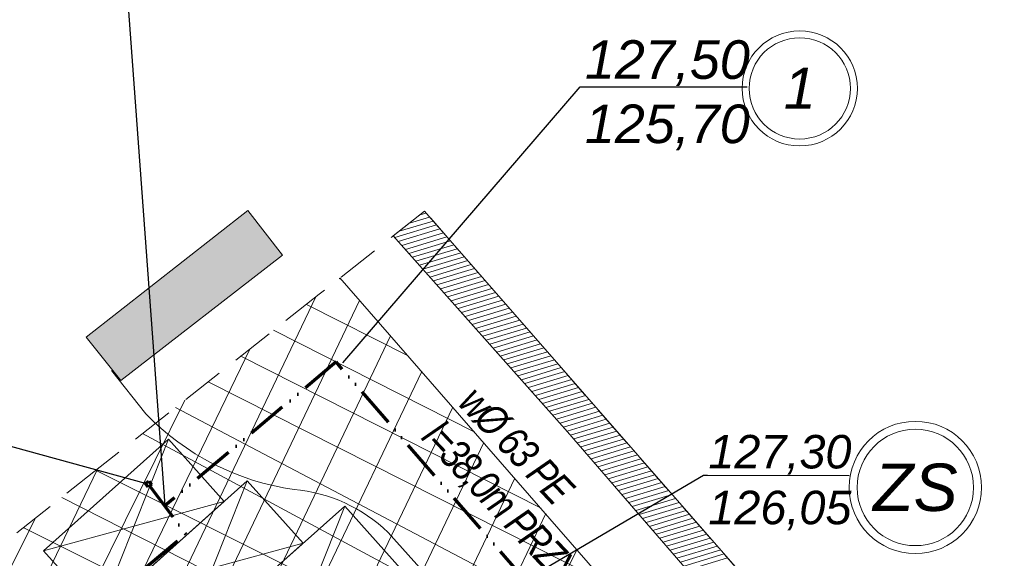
# Model space of a CAD drawing. Header units: centimetres. Extents: x 843425950 to 843478602, y 588811213 to 588851397.
# Tile 67 of 89: x 843442700 to 843445639, y 588833820 to 588835430. Entities that reach past the tile are written whole.
import ezdxf
from ezdxf import colors
from ezdxf.entities.mleader import LeaderData, LeaderLine
from ezdxf.enums import TextEntityAlignment as Align
from ezdxf.lldxf.tags import DXFTag
from ezdxf.math import Vec2, Vec3

# ---------------------------------------------------------------- set-up
doc = ezdxf.new("R2010")
doc.units = ezdxf.units.CM
doc.header["$MEASUREMENT"] = 0
for name, pattern in [('3', [1, 0.5, -0.5]), ('ACAD_ISO10W100', [18, 12, -3, 0, -3]), ('DASH2', [19.049999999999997, 12.7, -6.349999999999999]), ('GCAD_ISO12W100', [21, 12, -3, 0, -3, 0, -3])]:
    doc.linetypes.add(name, pattern=pattern)
doc.layers.get('0').update_dxf_attribs({"lineweight": 5})
for name, color, linetype, lineweight in [('0-hatch', 8, 'Continuous', 5), ('0-LINIA CIENKA', 8, 'Continuous', 9), ('_ nowe meble', 183, 'Continuous', 5), ('IS_KS_rzędne', 36, 'Continuous', 9), ('IS_Opisy_działek_Wodociag', 7, 'SOLID', 5), ('IS_WOD_rzędne', 5, 'Continuous', 9), ('IS_WODA_ZEW', 162, 'Continuous', 70), ('wymiarowanie', 123, 'Continuous', 5)]:
    doc.layers.add(name, color=color, linetype=linetype, lineweight=lineweight)
doc.layers.add('granica działki', color=7, linetype='3', lineweight=50, true_color=0xeb0000)
doc.layers.add('IS_Grafika', color=7, linetype='SOLID', lineweight=9, true_color=0x000000)
doc.styles.add('Arial-sanit', font='ariali.ttf')
doc.styles.get("Standard").update_dxf_attribs({"font": 'ARIAL.TTF'})
tags = doc.linetypes.add('SOLID', pattern=[10, 10, 0]).pattern_tags.tags
tags[6:7] = [DXFTag(74, 4), DXFTag(75, 0), DXFTag(340, '0'), DXFTag(46, 0.0), DXFTag(50, 0.0), DXFTag(44, 0.0), DXFTag(45, 0.0)]
tags[4:5] = [DXFTag(74, 4), DXFTag(75, 0), DXFTag(340, '0'), DXFTag(46, 0.0), DXFTag(50, 0.0), DXFTag(44, 0.0), DXFTag(45, 0.0)]
picture_1 = doc.add_image_def('image1.jpg', size_in_pixel=(6614, 4677))

# ---------------------------------------------------------------- blocks, each defined once
blk = doc.blocks.new('PZT BARSZCZEWO')
at = {"layer": '0-hatch', "lineweight": 5, "true_color": 0xf3d6af, "transparency": 33554687}
h = blk.add_hatch(color=254, dxfattribs=at)
h.dxf.hatch_style = 1
h.paths.add_polyline_path([(843442898.4697181, 588834481.1384087), (843443381.3311101, 588834859.3202878), (843443484.469718, 588834726.1384087), (843443001.4708506, 588834351.1397724)])
at = {"layer": '0-LINIA CIENKA', "lineweight": 5, "ltscale": 2, "transparency": 33554687}
h = blk.add_hatch(dxfattribs=at)
h.set_pattern_fill('ANSI37', color=256, scale=1000, angle=20)
h.set_pattern_definition([(65, (0, 0), (-113.2884733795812, 52.82728271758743), []), (155, (0, 0), (-52.82728271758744, -113.2884733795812), [])])
edge = h.paths.add_edge_path()
edge.add_line((843441756.9641684, 588833158.7344854), (843442575.483008, 588832236.5806395))
edge.add_line((843442575.483008, 588832236.5806395), (843444368.2496421, 588833842.5538505))
edge.add_line((843444368.2496421, 588833842.5538505), (843443655.9849038, 588834657.7236509))
edge.add_line((843443655.9849038, 588834657.7236509), (843443055.3110482, 588834184.0961442))
edge.add_line((843443055.3110482, 588834184.0961442), (843442940.5186727, 588834093.6003145))
edge.add_line((843442923.836077, 588834078.4714526), (843441756.9641684, 588833158.7344854))
h.paths.add_polyline_path([(843444368.2496421, 588833842.5538505), (843445637.7722989, 588832389.7115824), (843445134.1501327, 588831938.9706669), (843444877.3431487, 588832225.9353465), (843444824.5023687, 588832178.7412899), (843444831.1155701, 588832169.6302025), (843444743.8351632, 588832091.7792779), (843443710.0761355, 588833247.9569395)])
at = {"layer": '0-hatch', "color": 63, "linetype": 'Continuous', "lineweight": 5, "transparency": 33554687}
for p, q in [((843443933.9355543, 588834827.9883926), (843443832.9197427, 588834797.4683645)), ((843443923.5907949, 588834839.8297434), (843443863.6097347, 588834821.7075938)), ((843443913.2460356, 588834851.6710943), (843443894.2997266, 588834845.9468232)), ((843443944.2803136, 588834816.1470417), (843443819.8141345, 588834778.5419259)), ((843443954.6250728, 588834804.3056909), (843443830.3062271, 588834766.745089)), ((843443964.9698322, 588834792.46434), (843443840.7983196, 588834754.9482522)), ((843443975.3145915, 588834780.6229892), (843443851.2904122, 588834743.1514153)), ((843443985.6593509, 588834768.7816384), (843443861.7825047, 588834731.3545785)), ((843443996.0041101, 588834756.9402875), (843443872.2745973, 588834719.5577416)), ((843444006.3488694, 588834745.0989367), (843443882.7666899, 588834707.7609047)), ((843444016.6936288, 588834733.2575858), (843443893.2587824, 588834695.9640678)), ((843444027.0383881, 588834721.416235), (843443903.750875, 588834684.167231)), ((843444037.3831474, 588834709.5748842), (843443914.2429676, 588834672.3703941)), ((843444047.7279067, 588834697.7335333), (843443924.7350601, 588834660.5735573)), ((843444058.072666, 588834685.8921825), (843443935.2271527, 588834648.7767204)), ((843444068.4174254, 588834674.0508316), (843443945.7192453, 588834636.9798834)), ((843444078.7621847, 588834662.2094808), (843443956.2113378, 588834625.1830466)), ((843444089.106944, 588834650.3681298), (843443966.7034304, 588834613.3862097)), ((843444099.4517033, 588834638.526779), (843443977.1955229, 588834601.5893729)), ((843444109.7964627, 588834626.6854283), (843443987.6876155, 588834589.792536)), ((843444120.141222, 588834614.8440773), (843443998.1797081, 588834577.9956992)), ((843444130.4859812, 588834603.0027266), (843444008.6718006, 588834566.1988622)), ((843444140.8307406, 588834591.1613756), (843444019.1638932, 588834554.4020253)), ((843444151.1754999, 588834579.3200248), (843444029.6559858, 588834542.6051885)), ((843444161.5202593, 588834567.478674), (843444040.1480783, 588834530.8083516)), ((843444171.8650185, 588834555.6373231), (843444050.6401709, 588834519.0115148)), ((843444182.2097778, 588834543.7959723), (843444061.1322634, 588834507.2146779)), ((843444192.5545372, 588834531.9546214), (843444071.624356, 588834495.417841)), ((843444202.8992965, 588834520.1132706), (843444082.1164486, 588834483.6210041)), ((843444213.2440557, 588834508.2719197), (843444092.6085411, 588834471.8241673)), ((843444223.5888151, 588834496.4305689), (843444103.1006337, 588834460.0273304)), ((843444233.9335744, 588834484.5892181), (843444113.5927263, 588834448.2304935)), ((843444244.2783338, 588834472.7478672), (843444124.0848188, 588834436.4336567)), ((843444254.623093, 588834460.9065164), (843444134.5769114, 588834424.6368197)), ((843444264.9678524, 588834449.0651655), (843444145.069004, 588834412.8399829)), ((843444275.3126117, 588834437.2238147), (843444155.5610965, 588834401.043146)), ((843444285.657371, 588834425.3824639), (843444166.0531892, 588834389.2463092)), ((843444296.0021303, 588834413.541113), (843444176.5452816, 588834377.4494723)), ((843444306.3468896, 588834401.6997622), (843444187.0373743, 588834365.6526355)), ((843444316.691649, 588834389.8584113), (843444197.5294669, 588834353.8557985)), ((843444327.0364083, 588834378.0170605), (843444208.0215594, 588834342.0589616)), ((843444337.3811677, 588834366.1757096), (843444218.513652, 588834330.2621248)), ((843444347.7259269, 588834354.3343588), (843444229.0057446, 588834318.4652879)), ((843444358.0706862, 588834342.493008), (843444239.4978371, 588834306.6684511)), ((843444368.4154456, 588834330.6516571), (843444249.9899297, 588834294.8716142)), ((843444378.7602049, 588834318.8103063), (843444260.4820222, 588834283.0747772)), ((843444389.1049641, 588834306.9689554), (843444270.9741148, 588834271.2779404)), ((843444399.4497235, 588834295.1276046), (843444281.4662074, 588834259.4811035)), ((843444409.7944828, 588834283.2862538), (843444291.9582999, 588834247.6842667)), ((843444420.1392422, 588834271.4449029), (843444302.4503925, 588834235.8874298)), ((843444430.4840014, 588834259.6035521), (843444312.9424851, 588834224.090593)), ((843444440.8287607, 588834247.7622012), (843444323.4345776, 588834212.293756)), ((843444451.1735201, 588834235.9208504), (843444333.9266702, 588834200.4969192)), ((843444461.5182794, 588834224.0794995), (843444344.219916, 588834188.6400045)), ((843444471.8630387, 588834212.2381487), (843444354.4719931, 588834176.7706515)), ((843444482.207798, 588834200.3967979), (843444364.7240701, 588834164.9012984)), ((843444492.5525573, 588834188.555447), (843444374.976147, 588834153.0319453)), ((843444502.8973167, 588834176.7140962), (843444385.2282242, 588834141.1625923)), ((843444513.2420759, 588834164.8727453), (843444395.4803011, 588834129.2932392)), ((843444523.5868353, 588834153.0313945), (843444405.7323781, 588834117.4238862)), ((843444533.9315946, 588834141.1900437), (843444415.9844551, 588834105.5545331)), ((843444544.276354, 588834129.3486928), (843444426.2365322, 588834093.6851801)), ((843444554.6211132, 588834117.507342), (843444436.4886092, 588834081.815827)), ((843444564.9658725, 588834105.6659911), (843444446.7406862, 588834069.946474)), ((843444575.3106319, 588834093.8246403), (843444456.9927633, 588834058.0771209)), ((843444585.6553912, 588834081.9832894), (843444467.2448403, 588834046.2077678)), ((843444596.0001506, 588834070.1419386), (843444477.4969172, 588834034.3384148)), ((843444606.3449098, 588834058.3005878), (843444487.7489942, 588834022.4690617)), ((843444616.6896691, 588834046.4592369), (843444498.0010713, 588834010.5997087)), ((843444627.0344285, 588834034.6178861), (843444508.2531483, 588833998.7303556)), ((843444637.3791878, 588834022.7765352), (843444518.5052253, 588833986.8610026)), ((843444647.723947, 588834010.9351844), (843444528.7573024, 588833974.9916495)), ((843444658.0687064, 588833999.0938336), (843444539.0093794, 588833963.1222965)), ((843444668.4134657, 588833987.2524827), (843444549.2614564, 588833951.2529434)), ((843444678.7582251, 588833975.4111319), (843444559.5135335, 588833939.3835903)), ((843444689.1029843, 588833963.569781), (843444569.7656105, 588833927.5142373)), ((843444699.4477437, 588833951.7284302), (843444580.0176874, 588833915.6448842)), ((843444709.792503, 588833939.8870792), (843444590.2697644, 588833903.7755312)), ((843444720.1372623, 588833928.0457284), (843444600.5218415, 588833891.9061781)), ((843444730.4820216, 588833916.2043777), (843444610.7739185, 588833880.0368251)), ((843444740.8267809, 588833904.3630267), (843444621.0259955, 588833868.167472)), ((843444751.1715403, 588833892.521676), (843444631.2780726, 588833856.298119)), ((843444761.5162996, 588833880.680325), (843444641.5301496, 588833844.4287659)), ((843444771.8610588, 588833868.8389742), (843444651.7822266, 588833832.5594128)), ((843444782.2058182, 588833856.9976234), (843444662.0343037, 588833820.6900598)), ((843444792.5505775, 588833845.1562725), (843444672.2863806, 588833808.8207067)), ((843444802.8953369, 588833833.3149217), (843444682.5384576, 588833796.9513537)), ((843444813.2400961, 588833821.4735708), (843444692.7905346, 588833785.0820006))]:
    blk.add_line(p, q, dxfattribs=at)
at = {"layer": '0-hatch', "color": 254, "lineweight": 5, "true_color": 0xf3d6af}
blk.add_lwpolyline([(843442898.4697181, 588834481.1384087), (843443381.3311101, 588834859.3202878), (843443484.469718, 588834726.1384087), (843443001.4708506, 588834351.1397724)], close=True, dxfattribs=at)
at = {"layer": '0-LINIA CIENKA', "lineweight": 5}
blk.add_lwpolyline([(843445857.3630925, 588831898.6198714), (843447138.6359024, 588830466.158091), (843445831.1840787, 588829296.7010804), (843444519.8993205, 588830762.8326923), (843444172.2889293, 588830452.2141654), (843441756.9641684, 588833158.7344854), (843441638.4697181, 588833065.1384088), (843442958.8022035, 588831577.9526678), (843445771.8025886, 588828408.9522345), (843447895.8025885, 588830292.9522344), (843443908.469718, 588834857.1384088), (843443815.3341043, 588834783.5790703), (843444335.7263331, 588834198.4734591), (843445164.3840805, 588833239.094072), (843445252.8240373, 588833317.8277335), (843445759.6749945, 588832737.7380258), (843445671.4237385, 588832658.8012358), (843446124.5265102, 588832138.2112857)], close=True, dxfattribs=at)
blk.add_lwpolyline([(843445380.9517331, 588832676.7296405), (843443655.8177577, 588834657.9878707)], dxfattribs=at)
at = {"layer": '0-LINIA CIENKA', "lineweight": 5, "ltscale": 2}
blk.add_lwpolyline([(843444132.9125644, 588833525.1845409), (843443799.5734401, 588833897.8573589, 0.171287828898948), (843443519.0125268, 588834025.909491, -0.1667900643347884), (843443076.6525868, 588834251.7572948), (843442974.3644156, 588834381.5080489)], format="xyb", dxfattribs=at)
at = {"layer": '_ nowe meble', "lineweight": 5}
for points in [[(843442938.0232085, 588833656.7578341), (843442771.353646, 588833843.0942422), (843443144.0264629, 588834176.4333658), (843443310.6960255, 588833990.0969577), (843442938.0232084, 588833656.7578344), (843443144.0264629, 588834176.4333658), (843443310.6960255, 588833990.0969577), (843442771.3536458, 588833843.0942421)], [(843443173.4722061, 588833531.9415485), (843443006.8026444, 588833718.2779572), (843443379.4754624, 588834051.6170794), (843443546.1450245, 588833865.280671), (843443173.4722061, 588833531.9415487), (843443379.4754624, 588834051.6170794), (843443546.1450245, 588833865.280671), (843443006.8026441, 588833718.2779572)], [(843443464.3660399, 588833456.7181809), (843443297.6964785, 588833643.0545902), (843443670.3692975, 588833976.3937114), (843443837.0388589, 588833790.0573021), (843443464.3660396, 588833456.7181813), (843443670.3692975, 588833976.3937114), (843443837.0388589, 588833790.0573021), (843443297.6964782, 588833643.0545901)]]:
    blk.add_lwpolyline(points, dxfattribs=at)
at = {"layer": 'granica działki', "color": 70, "linetype": 'DASH2', "lineweight": 5, "ltscale": 10}
blk.add_lwpolyline([(843445771.8025886, 588828408.9522345), (843447895.8025885, 588830292.9522344), (843443908.469718, 588834857.1384088), (843443594.4697181, 588834609.1384088), (843442940.5186727, 588834093.6003145), (843441638.4697181, 588833065.1384088), (843442958.8025885, 588831577.9522344)], close=True, dxfattribs=at)
at = {"layer": 'wymiarowanie', "lineweight": 5, "ltscale": 0.5}
image = blk.add_image(picture_1, insert=(843431362.0643705, 588824232.5320414), size_in_units=(21007.289183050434, 14855.018374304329), rotation=0.10583542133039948, dxfattribs=at)
image.dxf.flags = 7
blk = doc.blocks.new('p')
at = {"layer": 'IS_Grafika'}
for radius in [41.8729120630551, 41.8729120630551, 36.83376307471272, 36.83376307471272]:
    blk.add_circle((-41.8729120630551, 0), radius, dxfattribs=at)
at = {"style": 'Arial-sanit', "flags": 12}
blk.add_attdef('P', text='', height=30, dxfattribs=at).set_placement((-41.8729120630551, 0.1400361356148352), align=Align.MIDDLE_CENTER)
blk = doc.blocks.new('_None')

msp = doc.modelspace()

# ---------------------------------------------------------------- block references
msp.add_blockref('PZT BARSZCZEWO', (0, 0))

# ---------------------------------------------------------------- next in the draw order: linework, layer by layer
at = {"layer": 'IS_WODA_ZEW', "linetype": 'GCAD_ISO12W100', "ltscale": 10}
msp.add_lwpolyline([(843444648.6405787, 588832155.5977296), (843445176.3594211, 588832637.4022704), (843443644.8214929, 588834406.8077519), (843443134.3801174, 588833977.6900872)], dxfattribs=at)
at = {"layer": 'IS_WODA_ZEW', "color": 5, "linetype": 'ACAD_ISO10W100', "ltscale": 10}
msp.add_lwpolyline([(843443085.2128216, 588834050.9602498), (843443093.3556119, 588834040.7504435), (843443083.907063, 588834033.214791), (843443075.7642727, 588834043.4245974)], close=True, dxfattribs=at)
for points in [[(843443085.2015839, 588834039.8336548), (843443195.7763486, 588833892.6521107)], [(843442111.8168445, 588832987.347066), (843443197.312087, 588833893.9347341)]]:
    msp.add_lwpolyline(points, dxfattribs=at)

# ---------------------------------------------------------------- next in the draw order: block references
at = {"layer": 'IS_KS_rzędne', "linetype": 'Continuous', "xscale": 4.71896815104, "yscale": 4.718968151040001, "zscale": 4.718968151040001, "rotation": 359.9764908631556}
msp.add_blockref('p', (843445571.1861693, 588834031.820489), dxfattribs=at).add_auto_attribs({'P': 'ZS'})
at = {"layer": 'IS_WODA_ZEW', "color": 150, "linetype": 'ACAD_ISO10W100', "ltscale": 10, "true_color": 0x007dfa, "xscale": 4.105773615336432, "yscale": 4.105773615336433, "zscale": 4.105773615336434, "rotation": 359.9765067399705}
msp.add_blockref('p', (843445200.4456059, 588835224.141643), dxfattribs=at).add_auto_attribs({'P': '1'})

# ---------------------------------------------------------------- next in the draw order: texts
at = {"layer": 'IS_Opisy_działek_Wodociag', "insert": (843444070.2754189, 588834342.9780669), "char_height": 90, "width": 1792.407241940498, "attachment_point": 1, "rotation": 313.3517506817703}
msp.add_mtext('{\\T0.9;\\fArial Narrow|b0|i1|c238|p34;w%%c 63 PE \\Pl=38,0m PRZYŁACZE  WODY}', dxfattribs=at)

# ---------------------------------------------------------------- next in the draw order: leaders
at = {"layer": 'IS_KS_rzędne', "linetype": 'Continuous'}
ml = msp.add_multileader_mtext('Standard', dxfattribs=at)
ml.set_content('127,30\\P\\pxsm0.8;126,05', color=256, style='Arial-sanit')
ml.set_leader_properties()
ml.set_arrow_properties(name='NONE')
ml.build(insert=Vec2(0, 0))
ml.multileader.update_dxf_attribs({"text_left_attachment_type": 6, "text_right_attachment_type": 6, "text_top_attachment_type": 0, "text_bottom_attachment_type": 0, "dogleg_length": 11.52, "arrow_head_size": 17.28})
ctx = ml.context
ctx.base_point, ctx.char_height, ctx.arrow_head_size, ctx.landing_gap_size, ctx.plane_origin, ctx.plane_x_axis, ctx.plane_y_axis = Vec3(843444752.7722158, 588834068.2698148), 100, 17.28, 2.88, Vec3(843448809.2469554, 588842837.9190675), Vec3(0.9999999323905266, -0.0003677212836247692), Vec3(0.0003677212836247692, 0.9999999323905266)
ctx.left_attachment, ctx.right_attachment, ctx.top_attachment, ctx.bottom_attachment, ctx.attachment_type = 6, 6, 0, 0, 2
notes = []
notes.append((ctx, [(1, (1, 1, 0), (843444741.2522166, 588834068.274051), (0.9999999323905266, -0.0003677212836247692), 11.52, [(0, [(843443226.8221565, 588833180.0656861)], 256, [])])]))
ctx.mtext.insert, ctx.mtext.text_direction, ctx.mtext.rotation, ctx.mtext.flow_direction = Vec3(843444755.6965629, 588834188.8690205), Vec3(0.9999999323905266, -0.0003677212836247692), 6.282817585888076, 5
at = {"layer": 'IS_WOD_rzędne', "linetype": 'Continuous'}
ml = msp.add_multileader_mtext('Standard', dxfattribs=at)
ml.set_content('127,55\\P125,75', color=256, style='Arial-sanit')
ml.set_leader_properties()
ml.set_arrow_properties(name='NONE')
ml.build(insert=Vec2(0, 0))
ml.multileader.update_dxf_attribs({"text_left_attachment_type": 6, "text_right_attachment_type": 6, "text_top_attachment_type": 0, "text_bottom_attachment_type": 0, "dogleg_length": 11.52, "arrow_head_size": 17.28})
ctx = ml.context
ctx.base_point, ctx.char_height, ctx.arrow_head_size, ctx.landing_gap_size, ctx.plane_origin, ctx.plane_x_axis, ctx.plane_y_axis = Vec3(843442939.0606754, 588836784.4544928), 115.2, 17.28, 2.88, Vec3(843446720.4097975, 588843735.5339147), Vec3(0.9999999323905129, -0.000367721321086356), Vec3(0.000367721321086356, 0.9999999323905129)
ctx.left_attachment, ctx.right_attachment, ctx.top_attachment, ctx.bottom_attachment = 6, 6, 0, 0
notes.append((ctx, [(1, (1, 1, 0), (843442927.5406761, 588836784.4587289), (0.9999999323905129, -0.000367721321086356), 11.52, [(0, [(843443134.7534225, 588833978.0039172)], 256, [])])]))
ctx.mtext.insert, ctx.mtext.text_direction, ctx.mtext.rotation, ctx.mtext.flow_direction = Vec3(843442941.9917632, 588836923.3849387), Vec3(0.9999999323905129, -0.000367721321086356), 6.282817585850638, 5
ml = msp.add_multileader_mtext('Standard', dxfattribs=at)
ml.set_content('127,50\\P125,70', color=256, style='Arial-sanit')
ml.set_leader_properties()
ml.set_arrow_properties(name='NONE')
ml.build(insert=Vec2(0, 0))
ml.multileader.update_dxf_attribs({"text_left_attachment_type": 6, "text_right_attachment_type": 6, "text_top_attachment_type": 0, "text_bottom_attachment_type": 0, "dogleg_length": 11.52, "arrow_head_size": 17.28})
ctx = ml.context
ctx.base_point, ctx.char_height, ctx.arrow_head_size, ctx.landing_gap_size, ctx.plane_origin, ctx.plane_x_axis, ctx.plane_y_axis = Vec3(843444384.3018379, 588835229.1014956), 115.2, 17.28, 2.88, Vec3(843448326.9544541, 588842984.5250534), Vec3(0.9999999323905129, -0.000367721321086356), Vec3(0.000367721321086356, 0.9999999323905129)
ctx.left_attachment, ctx.right_attachment, ctx.top_attachment, ctx.bottom_attachment = 6, 6, 0, 0
notes.append((ctx, [(1, (1, 1, 0), (843444372.7818387, 588835229.1057317), (0.9999999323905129, -0.000367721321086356), 11.52, [(0, [(843443664.2695798, 588834404.5494081)], 256, [])])]))
ctx.mtext.insert, ctx.mtext.text_direction, ctx.mtext.rotation, ctx.mtext.flow_direction = Vec3(843444387.2329258, 588835368.0319415), Vec3(0.9999999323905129, -0.000367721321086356), 6.282817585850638, 5
ml = msp.add_multileader_mtext('Standard', dxfattribs=at)
ml.set_content('127,55\\P125,75', color=256, style='Arial-sanit')
ml.set_leader_properties()
ml.set_arrow_properties(name='NONE')
ml.build(insert=Vec2(0, 0))
ml.multileader.update_dxf_attribs({"text_left_attachment_type": 6, "text_right_attachment_type": 6, "text_top_attachment_type": 0, "text_bottom_attachment_type": 0, "dogleg_length": 11.52, "arrow_head_size": 17.28})
ctx = ml.context
ctx.base_point, ctx.char_height, ctx.arrow_head_size, ctx.landing_gap_size, ctx.plane_origin, ctx.plane_x_axis, ctx.plane_y_axis = Vec3(843438729.6138579, 588835108.6044326), 115.2, 17.28, 2.88, Vec3(843444796.1535996, 588843101.3130062), Vec3(0.9999999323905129, -0.000367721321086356), Vec3(0.000367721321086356, 0.9999999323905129)
ctx.left_attachment, ctx.right_attachment, ctx.top_attachment, ctx.bottom_attachment, ctx.text_align_type = 6, 6, 0, 0, 2
notes.append((ctx, [(1, (1, 1, 0), (843439217.9093775, 588835108.424876), (-0.9999999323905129, 0.000367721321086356), 11.52, [(0, [(843443075.7642727, 588834043.4245974)], 256, [])])]))
ctx.mtext.insert, ctx.mtext.text_direction, ctx.mtext.rotation, ctx.mtext.alignment, ctx.mtext.flow_direction = Vec3(843439203.5604664, 588835247.3616761), Vec3(0.9999999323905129, -0.000367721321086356), 6.282817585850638, 3, 5
for ctx, leaders in notes:
    for number, flags, end, landing, length, lines in leaders:
        leader = LeaderData()
        leader.index, (leader.has_last_leader_line, leader.has_dogleg_vector, leader.attachment_direction) = number, flags
        leader.last_leader_point, leader.dogleg_vector, leader.dogleg_length = Vec3(end), Vec3(landing), length
        for number, points, colour, breaks in lines:
            line = LeaderLine()
            line.index, line.vertices, line.color, line.breaks = number, Vec3.list(points), colors.encode_raw_color(colour), breaks
            leader.lines.append(line)
        ctx.leaders.append(leader)

doc.saveas('drawing.dxf')
